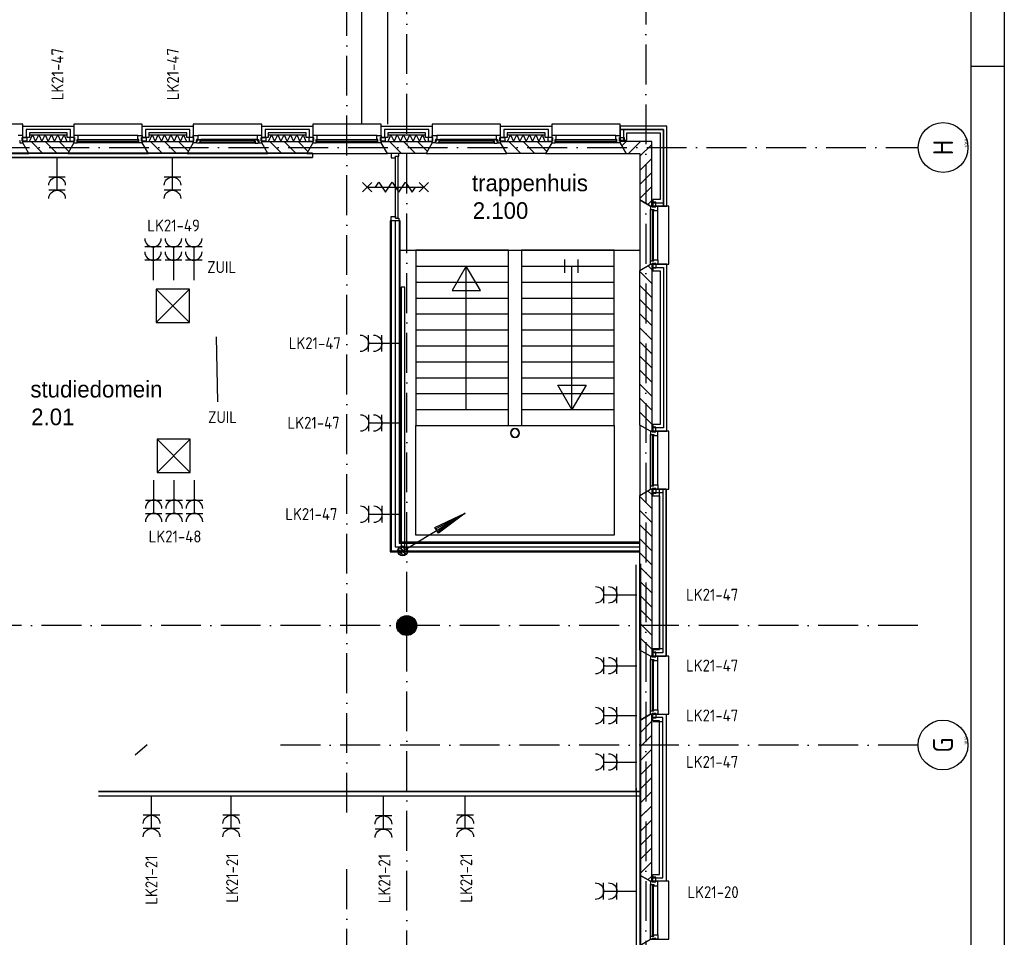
# Model space of a CAD drawing. Header units: millimetres. Extents: x 89505 to 241280, y 191 to 84291.
# Tile 44 of 45: x 225875 to 240707, y 45966 to 59789. Entities that reach past the tile are written whole.
import ezdxf
from ezdxf.enums import TextEntityAlignment as Align

# ---------------------------------------------------------------- set-up
doc = ezdxf.new("R2010")
doc.units = ezdxf.units.MM
doc.header["$LTSCALE"] = 100
doc.linetypes.add('DASHDOT', pattern=[9, 6, -1.5, 0, -1.5])
doc.layers.get('0').update_dxf_attribs({"linetype": 'CONTINUOUS'})
for name, color, linetype in [('AL$1----_ALGEMEEN', 7, 'CONTINUOUS'), ('AL$7----_STRAMIEN', 1, 'DASHDOT'), ('AL21----_BUITENWAND', 4, 'CONTINUOUS'), ('AL21K---_ISOLATIE', 1, 'CONTINUOUS'), ('AL22----_BINNENWAND', 7, 'CONTINUOUS'), ('AL24----_TRAPPEN', 7, 'CONTINUOUS'), ('AL27----_DAKEN', 7, 'CONTINUOUS'), ('AL28----_KONSTRUKTIE', 3, 'CONTINUOUS'), ('AL31----_BUITENKOZ', 7, 'CONTINUOUS'), ('AL32----_BINNENKOZ', 7, 'CONTINUOUS'), ('AL65----_BEVEILIGING', 7, 'CONTINUOUS'), ('ALL-----_REFLIJNEN', 8, 'CONTINUOUS'), ('ALN-----_BLOCKNAAM', 2, 'CONTINUOUS'), ('ALXA3---_VOLZWART', 14, 'CONTINUOUS'), ('ALXAA---_GEWBETON', 12, 'CONTINUOUS'), ('ALXAB---_PREFABBETON', 1, 'CONTINUOUS'), ('BOUW', 8, 'CONTINUOUS'), ('EB61306-_ATTRIB', 2, 'CONTINUOUS'), ('EB62203-_ATTRIB', 2, 'CONTINUOUS'), ('EB63103-_ATTRIB', 2, 'CONTINUOUS'), ('EL6126--_PVR', 3, 'CONTINUOUS'), ('EL61303-_WANDGOOT', 3, 'CONTINUOUS'), ('EL61306-_ZUIL', 3, 'CONTINUOUS'), ('EL62203-_KRACHT-WCD230', 3, 'CONTINUOUS'), ('EL63103-_LICHT-WCD230V', 3, 'CONTINUOUS'), ('LIJN025', 10, 'CONTINUOUS'), ('LIJN050', 90, 'CONTINUOUS'), ('TEKST25', 10, 'CONTINUOUS'), ('TEKST35', 50, 'CONTINUOUS'), ('TEKST50', 90, 'CONTINUOUS')]:
    doc.layers.add(name, color=color, linetype=linetype)
doc.styles.add('1_8', font='ISO', dxfattribs={"height": 1.8})
doc.styles.add('2_0', font='iso', dxfattribs={"height": 200})
doc.styles.add('2_5', font='iso', dxfattribs={"height": 2.5})
doc.styles.add('BURO-025', font='BUROFONT.shx', dxfattribs={"height": 250})
doc.styles.add('ISO', font='ISO.SHX')
doc.styles.add('NORATT', font='isocp.shx')
doc.styles.add('ROMAND', font='romand')
doc.styles.get("Standard").update_dxf_attribs({"font": 'iso.shx'})

# ---------------------------------------------------------------- blocks, each defined once
blk = doc.blocks.new('A0-GE')
at = {"layer": 'LIJN025'}
blk.add_line((1495, 589), (1500, 589), dxfattribs=at)
blk.add_lwpolyline([(1500, 841), (1500, 0), (0, 0), (0, 841)], close=True, dxfattribs=at)
at = {"layer": 'LIJN050', "const_width": 0.2}
blk.add_lwpolyline([(1495, 836), (25, 836), (25, 5), (1495, 5)], close=True, dxfattribs=at)
at = {"layer": 'TEKST25', "style": 'ROMAND', "width": 2.899115}
blk.add_attdef('STATUS', text='', height=2.5, dxfattribs=at).set_placement((1454, 71.5), (1493, 71.5), align=Align.FIT)
at = {"layer": 'TEKST25', "style": 'ISO'}
for tag, p in [('E', (1455.25, 66)), ('NAAM-E', (1466.75, 66)), ('DATUM-E', (1485, 66)), ('D', (1455.25, 61)), ('NAAM-D', (1466.75, 61)), ('DATUM-D', (1485, 61)), ('C', (1455.25, 56)), ('NAAM-C', (1466.75, 56)), ('DATUM-C', (1485, 56)), ('B', (1455.25, 51)), ('NAAM-B', (1466.75, 51)), ('DATUM-B', (1485, 51)), ('A', (1455.25, 46)), ('NAAM-A', (1466.75, 46)), ('DATUM-A', (1485, 46))]:
    blk.add_attdef(tag, text='', height=2.5, dxfattribs=at).set_placement(p, align=Align.CENTER)
for tag, p in [('DATUM', (1332.75, 36.25)), ('SCHAAL', (1368, 36.25)), ('GETEKEND', (1398.25, 36.25)), ('GECONTOL.', (1433, 36.25)), ('FORMAAT', (1463.25, 28.25))]:
    blk.add_attdef(tag, p, '', height=2.5, dxfattribs=at)
at = {"layer": 'TEKST35', "style": 'ISO'}
for tag, p in [('PROJECT', (1334.5, 72.5)), ('PLAATS', (1334.5, 63.5)), ('INSTALLATIE-REGEL1', (1334.5, 52.5)), ('INSTALLATIE-REGEL2', (1334.5, 43.5))]:
    blk.add_attdef(tag, p, '', height=4, dxfattribs=at)
blk.add_attdef('PROJ.NR.', text='', height=4, dxfattribs=at).set_placement((1481, 23), align=Align.CENTER)
at = {"layer": 'TEKST50', "style": 'ISO'}
blk.add_attdef('FILE-NAAM', text='', height=5, dxfattribs=at).set_placement((1473.5, 7.5), align=Align.CENTER)
blk = doc.blocks.new('EH100000')
at = {"linetype": 'ByBlock'}
for p, q in [((1, 0.5), (0, 0.5)), ((1, 0.5, 1), (0, 0.5, 1)), ((0, -0.5, 1), (1, -0.5, 1)), ((1, -0.5), (0, -0.5))]:
    blk.add_line(p, q, dxfattribs=at)
at = {"linetype": 'ByBlock', "invisible_edges": 15}
for points in [[(1, -0.5), (0, -0.5), (0, 0.5), (1, 0.5)], [(0, 0.5), (1, 0.5), (1, 0.5, 1), (0, 0.5, 1)], [(0, -0.5, 1), (1, -0.5, 1), (1, -0.5), (0, -0.5)]]:
    blk.add_3dface(points, dxfattribs=at)
at = {"linetype": 'ByBlock', "style": '2_0', "flags": 8}
blk.add_attdef('FUNCTIE', text='', height=0.5, dxfattribs=at).set_placement((0.5, 0), align=Align.MIDDLE)
at = {"linetype": 'ByBlock', "flags": 9}
blk.add_attdef('SCHOT', text='', height=0.5, dxfattribs=at).set_placement((0.5, 0), align=Align.MIDDLE)
blk = doc.blocks.new('ES3W2A')
for p, q in [((1.25, 2), (-1.25, 2)), ((0, 2), (0, -3)), ((1.25, 0), (-1.25, 0))]:
    blk.add_line(p, q)
for centre in [(0, 3.25), (0, 1.25)]:
    blk.add_arc(centre, 1.25, 180, 0)
at = {"style": 'NORATT'}
for tag, flags, p in [('VERMOGEN', 9, (-2.5, 5)), ('GROEP', 8, (0, 5)), ('SCHAK', 8, (2.5, 5)), ('GELIJK', 9, (5, 5)), ('KAST', 9, (7, 5)), ('TAL', 8, (2.5, 5))]:
    blk.add_attdef(tag, text='', height=1.8, rotation=90, dxfattribs=dict(at, flags=flags)).set_placement(p, align=Align.MIDDLE_CENTER)
at = {"style": 'NORATT', "width": 0.7, "flags": 8}
blk.add_attdef('DOEL', text='', height=1.8, rotation=90, dxfattribs=at).set_placement((-2.5, 5), align=Align.MIDDLE_LEFT)
at = {"style": 'NORATT', "flags": 9}
blk.add_attdef('M_CODE', text='', height=1.8, dxfattribs=at).set_placement((0, 0), align=Align.MIDDLE_CENTER)
blk = doc.blocks.new('ES1Z0001')
at = {"color": 0}
blk.add_lwpolyline([(-2.5, -2.5), (2.5, -2.5), (2.5, 2.5), (-2.5, 2.5)], close=True, dxfattribs=at)
at = {"color": 0, "style": '1_8'}
for tag, flags, p in [('SCHAKW', 8, (3.5, 10)), ('GROEPW', 8, (3.5, 7.5)), ('DOELW', 9, (3.5, 5)), ('VERMOGENW', 9, (3.5, 2.5)), ('SCHAKX', 8, (3.5, 0)), ('GROEPX', 8, (3.5, -2.5)), ('DOELX', 9, (3.5, -5)), ('VERMOGENX', 9, (3.5, -7.5))]:
    blk.add_attdef(tag, text='', height=1.8, dxfattribs=dict(at, flags=flags)).set_placement(p, align=Align.MIDDLE_LEFT)
at = {"color": 0, "style": '1_8', "flags": 9}
for tag, p in [('TALW', (0, 4)), ('TALX', (0, -4))]:
    blk.add_attdef(tag, text='', height=1.8, dxfattribs=at).set_placement(p, align=Align.MIDDLE_CENTER)
at = {"color": 0}
for tag, height, style, flags, p in [('CODE', 2.5, '2_5', 8, (0, 0)), ('KAST', 1.8, '1_8', 9, (0, -6))]:
    blk.add_attdef(tag, text='', height=height, dxfattribs=dict(at, style=style, flags=flags)).set_placement(p, align=Align.MIDDLE)
at = {"style": '1_8', "flags": 8}
blk.add_attdef('M_CODE', text='', height=1.8, dxfattribs=at).set_placement((0, 0), align=Align.MIDDLE_CENTER)
blk = doc.blocks.new('ES111201')
at = {"color": 0}
for p, q in [((0.38, 0.65), (5.5, 9.53)), ((0.73, 0.15), (-0.73, 0.15)), ((0.6, 0.45), (-0.6, 0.45)), ((0.73, -0.15), (-0.73, -0.15)), ((0.6, -0.45), (-0.6, -0.45))]:
    blk.add_line(p, q, dxfattribs=at)
for points in [[(2.57, 5.45), (5.5, 9.53), (3.43, 4.95)], [(3.22, 5.07), (4.63, 8.01), (2.78, 5.32)]]:
    blk.add_lwpolyline(points, close=True, dxfattribs=at)
blk.add_circle((0, 0), 0.75, dxfattribs=at)
blk = doc.blocks.new('1010')
at = {"layer": 'AL$7----_STRAMIEN', "color": 7, "linetype": 'Continuous'}
blk.add_circle((0, 750), 750, dxfattribs=at)
at = {"layer": 'AL$7----_STRAMIEN', "color": 3, "linetype": 'Continuous'}
blk.add_attdef('STR-NAAM', text='', height=600, rotation=360, dxfattribs=at).set_placement((0, 750), align=Align.MIDDLE)
at = {"layer": 'ALN-----_BLOCKNAAM', "linetype": 'Continuous'}
blk.add_text('1010', height=100, dxfattribs=at).set_placement((0, 0))

msp = doc.modelspace()

# ---------------------------------------------------------------- linework, layer by layer
at = {"color": 8, "linetype": 'Continuous'}
for radius, start, end in [(65.7, 0, 180), (65.7, 180, 0), (60.9, 0, 180), (60.9, 180, 0)]:
    msp.add_arc((233336, 53563), radius, start, end, dxfattribs=at)
at = {"layer": 'AL$1----_ALGEMEEN', "color": 8}
for p, q in [((231605, 56316), (235215, 56316)), ((233237, 55561), (233237, 55561)), ((234829, 55561), (234829, 55561))]:
    msp.add_line(p, q, dxfattribs=at)
at = {"layer": 'AL$7----_STRAMIEN', "color": 1}
for p, q in [((235305, 76516), (235305, 40113)), ((89505, 57863), (239410, 57863)), ((227614, 48713), (227794, 48872))]:
    msp.add_line(p, q, dxfattribs=at)
for points in [[(230805, 47844), (230805, 76516)], [(231705, 40069), (231705, 76516)], [(239405, 50663), (89505, 50663)], [(239405, 48863), (229803, 48863)], [(230805, 40091), (230805, 47108)]]:
    msp.add_lwpolyline(points, dxfattribs=at)
at = {"layer": 'AL21----_BUITENWAND', "color": 8}
for p, q in [((225920, 58183), (226690, 58183)), ((225920, 58014), (225920, 58183)), ((226690, 58183), (226690, 58014)), ((227720, 58183), (228490, 58183)), ((227720, 58014), (227720, 58183)), ((228490, 58183), (228490, 58014)), ((229520, 58183), (230290, 58183)), ((229520, 58014), (229520, 58183)), ((230290, 58183), (230290, 58014)), ((231320, 58183), (232090, 58183)), ((231320, 58014), (231320, 58183)), ((232090, 58183), (232090, 58014)), ((233120, 58183), (233890, 58183)), ((233120, 58014), (233120, 58183)), ((233890, 58183), (233890, 58014)), ((235625, 58183), (234920, 58183)), ((234920, 58183), (234920, 57973)), ((235625, 56980), (235625, 58183)), ((226020, 58014), (225920, 58014)), ((226020, 58083), (226020, 58014)), ((226590, 58083), (226020, 58083)), ((226590, 58014), (226590, 58083)), ((226690, 58014), (226590, 58014)), ((227820, 58014), (227720, 58014)), ((227820, 58083), (227820, 58014)), ((228390, 58083), (227820, 58083)), ((228390, 58014), (228390, 58083)), ((228490, 58014), (228390, 58014)), ((229620, 58014), (229520, 58014)), ((229620, 58083), (229620, 58014)), ((230190, 58083), (229620, 58083)), ((230190, 58014), (230190, 58083)), ((230290, 58014), (230190, 58014)), ((231420, 58014), (231320, 58014)), ((231420, 58083), (231420, 58014)), ((231990, 58083), (231420, 58083)), ((231990, 58014), (231990, 58083)), ((232090, 58014), (231990, 58014)), ((233220, 58014), (233120, 58014)), ((233220, 58083), (233220, 58014)), ((233790, 58083), (233220, 58083)), ((233790, 58014), (233790, 58083)), ((233890, 58014), (233790, 58014)), ((235020, 58083), (235525, 58083)), ((235020, 57973), (235020, 58083)), ((235525, 58083), (235525, 57080)), ((234920, 57973), (235020, 57973)), ((235415, 57080), (235415, 56980)), ((235525, 57080), (235415, 57080)), ((235415, 56980), (235625, 56980)), ((235415, 56105), (235415, 56005)), ((235625, 56105), (235415, 56105)), ((235625, 53590), (235625, 56105)), ((235415, 56005), (235525, 56005)), ((235525, 56005), (235525, 53690)), ((235415, 53690), (235415, 53590)), ((235525, 53690), (235415, 53690)), ((235415, 53590), (235625, 53590)), ((235415, 52715), (235415, 52615)), ((235615, 52715), (235415, 52715)), ((235515, 52715), (235615, 52715)), ((235515, 50301), (235515, 52715)), ((235615, 50201), (235615, 52715)), ((235615, 52715), (235615, 50201)), ((235415, 52615), (235515, 52615)), ((235515, 52615), (235515, 50301)), ((235415, 50301), (235415, 50201)), ((235515, 50301), (235415, 50301)), ((235415, 50301), (235515, 50301)), ((235415, 50201), (235415, 50301)), ((235415, 50201), (235615, 50201)), ((235615, 50201), (235415, 50201)), ((235415, 49326), (235615, 49326)), ((235415, 49226), (235415, 49326)), ((235615, 49326), (235615, 46811)), ((235515, 49226), (235415, 49226)), ((235515, 46911), (235515, 49226)), ((235415, 46811), (235415, 46911)), ((235415, 46911), (235515, 46911)), ((235615, 46811), (235415, 46811))]:
    msp.add_line(p, q, dxfattribs=at)
at = {"layer": 'AL21K---_ISOLATIE', "color": 8, "linetype": 'Continuous'}
for p, q in [((226020, 58053), (226590, 58053)), ((226024, 57953), (226068, 58053)), ((226068, 58053), (226115, 57953)), ((226115, 57953), (226163, 58053)), ((226163, 58053), (226210, 57953)), ((226210, 57953), (226258, 58053)), ((226258, 58053), (226305, 57953)), ((226305, 57953), (226353, 58053)), ((226353, 58053), (226400, 57953)), ((226400, 57953), (226448, 58053)), ((226448, 58053), (226495, 57953)), ((226495, 57953), (226543, 58053)), ((226543, 58053), (226586, 57953)), ((227820, 58053), (228390, 58053)), ((227824, 57953), (227868, 58053)), ((227868, 58053), (227915, 57953)), ((227915, 57953), (227963, 58053)), ((227963, 58053), (228010, 57953)), ((228010, 57953), (228058, 58053)), ((228058, 58053), (228105, 57953)), ((228105, 57953), (228153, 58053)), ((228153, 58053), (228200, 57953)), ((228200, 57953), (228248, 58053)), ((228248, 58053), (228295, 57953)), ((228295, 57953), (228343, 58053)), ((228343, 58053), (228386, 57953)), ((229620, 58053), (230190, 58053)), ((229624, 57953), (229668, 58053)), ((229668, 58053), (229715, 57953)), ((229715, 57953), (229763, 58053)), ((229763, 58053), (229810, 57953)), ((229810, 57953), (229858, 58053)), ((229858, 58053), (229905, 57953)), ((229905, 57953), (229953, 58053)), ((229953, 58053), (230000, 57953)), ((230000, 57953), (230048, 58053)), ((230048, 58053), (230095, 57953)), ((230095, 57953), (230143, 58053)), ((230143, 58053), (230186, 57953)), ((231420, 58053), (231990, 58053)), ((231424, 57953), (231468, 58053)), ((231468, 58053), (231515, 57953)), ((231515, 57953), (231563, 58053)), ((231563, 58053), (231610, 57953)), ((231610, 57953), (231658, 58053)), ((231658, 58053), (231705, 57953)), ((231705, 57953), (231753, 58053)), ((231753, 58053), (231800, 57953)), ((231800, 57953), (231848, 58053)), ((231848, 58053), (231895, 57953)), ((231895, 57953), (231943, 58053)), ((231943, 58053), (231986, 57953)), ((233220, 58053), (233790, 58053)), ((233224, 57953), (233268, 58053)), ((233268, 58053), (233315, 57953)), ((233315, 57953), (233363, 58053)), ((233363, 58053), (233410, 57953)), ((233410, 57953), (233458, 58053)), ((233458, 58053), (233505, 57953)), ((233505, 57953), (233553, 58053)), ((233553, 58053), (233600, 57953)), ((233600, 57953), (233648, 58053)), ((233648, 58053), (233695, 57953)), ((233695, 57953), (233743, 58053)), ((233743, 58053), (233786, 57953)), ((226020, 57953), (226590, 57953)), ((227820, 57953), (228390, 57953)), ((229620, 57953), (230190, 57953)), ((231420, 57953), (231990, 57953)), ((233220, 57953), (233790, 57953))]:
    msp.add_line(p, q, dxfattribs=at)
at = {"layer": 'AL22----_BINNENWAND', "color": 8}
for p, q in [((231455, 56759), (231455, 51771)), ((231605, 56759), (231455, 56759)), ((231605, 51921), (231605, 56759)), ((235215, 51921), (231605, 51921)), ((235215, 51771), (235215, 51921)), ((231455, 51771), (235215, 51771))]:
    msp.add_line(p, q, dxfattribs=at)
at = {"layer": 'AL22----_BINNENWAND', "color": 8, "linetype": 'Continuous'}
for p, q in [((231470, 56759), (231470, 51786)), ((231590, 56759), (231590, 51906)), ((231470, 51786), (235215, 51786)), ((231590, 51906), (235215, 51906))]:
    msp.add_line(p, q, dxfattribs=at)
at = {"layer": 'AL24----_TRAPPEN', "color": 8}
for p, q in [((233237, 56316), (231842, 56316)), ((231842, 56316), (231842, 53676)), ((233237, 53676), (233237, 56316)), ((233434, 56316), (233434, 53676)), ((234829, 56316), (233434, 56316)), ((234829, 53676), (234829, 56316)), ((231842, 56076), (233237, 56076)), ((232602, 56076), (232390, 55709)), ((232602, 53916), (232602, 56076)), ((232814, 55709), (232602, 56076)), ((233434, 56076), (234829, 56076)), ((234088, 55976), (234088, 56176)), ((234194, 53916), (234194, 56076)), ((234288, 55976), (234288, 56176)), ((231842, 55836), (233237, 55836)), ((233434, 55836), (234829, 55836)), ((232390, 55709), (232814, 55709)), ((231842, 55596), (233237, 55596)), ((233434, 55596), (234829, 55596)), ((231842, 55356), (233237, 55356)), ((233434, 55356), (234829, 55356)), ((231842, 55116), (233237, 55116)), ((233434, 55116), (234829, 55116)), ((231842, 54876), (233234, 54876)), ((233434, 54876), (234826, 54876)), ((231842, 54636), (233234, 54636)), ((233434, 54636), (234826, 54636)), ((231842, 54396), (233234, 54396)), ((233434, 54396), (234826, 54396)), ((231842, 54156), (233237, 54156)), ((233434, 54156), (234829, 54156)), ((234194, 53916), (233982, 54282)), ((233982, 54282), (234406, 54282)), ((234406, 54282), (234194, 53916)), ((231842, 53916), (233237, 53916)), ((233434, 53916), (234829, 53916)), ((231842, 53676), (233237, 53676)), ((231842, 53676), (234829, 53676)), ((231842, 52026), (231842, 53676)), ((233434, 53676), (234829, 53676)), ((234829, 53676), (234829, 52026)), ((234829, 52026), (231842, 52026))]:
    msp.add_line(p, q, dxfattribs=at)
at = {"layer": 'AL27----_DAKEN', "color": 8}
for p, q in [((231415, 75873), (231415, 58213)), ((231025, 75483), (231025, 58213))]:
    msp.add_line(p, q, dxfattribs=at)
at = {"layer": 'AL28----_KONSTRUKTIE', "color": 8}
for p, q in [((225920, 57953), (226690, 57953)), ((225920, 57933), (225920, 57953)), ((226013, 57773), (225920, 57933)), ((226690, 57933), (226598, 57773)), ((226690, 57953), (226690, 57933)), ((227720, 57953), (228490, 57953)), ((227720, 57933), (227720, 57953)), ((227813, 57773), (227720, 57933)), ((228490, 57933), (228398, 57773)), ((228490, 57953), (228490, 57933)), ((229520, 57953), (230290, 57953)), ((229520, 57933), (229520, 57953)), ((229613, 57773), (229520, 57933)), ((230290, 57933), (230198, 57773)), ((230290, 57953), (230290, 57933)), ((231320, 57953), (232090, 57953)), ((231320, 57933), (231320, 57953)), ((231413, 57773), (231320, 57933)), ((232090, 57933), (231998, 57773)), ((232090, 57953), (232090, 57933)), ((233120, 57953), (233890, 57953)), ((233120, 57933), (233120, 57953)), ((233213, 57773), (233120, 57933)), ((233890, 57933), (233798, 57773)), ((233890, 57953), (233890, 57933)), ((226598, 57773), (226013, 57773)), ((228398, 57773), (227813, 57773)), ((230198, 57773), (229613, 57773)), ((231998, 57773), (231413, 57773)), ((233798, 57773), (233213, 57773)), ((235215, 56013), (235375, 56105)), ((235375, 56105), (235395, 56105)), ((235395, 56105), (235395, 53590)), ((235215, 53683), (235215, 56013)), ((235375, 53590), (235215, 53683)), ((235395, 53590), (235375, 53590)), ((235215, 52623), (235375, 52715)), ((235375, 52715), (235395, 52715)), ((235395, 52715), (235395, 50201)), ((235215, 50293), (235215, 52623)), ((235375, 50201), (235215, 50293)), ((235395, 50201), (235375, 50201)), ((235375, 49326), (235215, 49234)), ((235395, 49326), (235375, 49326)), ((235395, 46811), (235395, 49326)), ((235215, 49234), (235215, 46904)), ((235215, 46904), (235375, 46811)), ((235375, 46811), (235395, 46811))]:
    msp.add_line(p, q, dxfattribs=at)
at = {"layer": 'AL28----_KONSTRUKTIE', "color": 8, "linetype": 'Continuous'}
for p, q in [((235395, 57953), (234920, 57953)), ((234920, 57953), (234920, 57933)), ((234920, 57933), (235013, 57773)), ((235395, 56980), (235395, 57953)), ((235013, 57773), (235215, 57773)), ((235215, 57773), (235215, 57073)), ((235215, 57073), (235375, 56980)), ((235375, 56980), (235395, 56980))]:
    msp.add_line(p, q, dxfattribs=at)
at = {"layer": 'AL28----_KONSTRUKTIE', "color": 8}
msp.add_circle((231705, 50663), 150, dxfattribs=at)
at = {"layer": 'AL31----_BUITENKOZ', "color": 8}
for p, q in [((225920, 58213), (224890, 58213)), ((225920, 57933), (225920, 58213)), ((226690, 58213), (226690, 57933)), ((227720, 58213), (226690, 58213)), ((227720, 57933), (227720, 58213)), ((229520, 58213), (228490, 58213)), ((228490, 58213), (228490, 57933)), ((229520, 57933), (229520, 58213)), ((230290, 58213), (230290, 57933)), ((231320, 58213), (230290, 58213)), ((231320, 57933), (231320, 58213)), ((232090, 58213), (232090, 57933)), ((233120, 58213), (232090, 58213)), ((233120, 57933), (233120, 58213)), ((225920, 58047), (225853, 58047)), ((225910, 58014), (225920, 58014)), ((225910, 57958), (225910, 58014)), ((225910, 58014), (225981, 58014)), ((225910, 57958), (225910, 58014)), ((225920, 58014), (225920, 58047)), ((225981, 58014), (225981, 57958)), ((226629, 58014), (226629, 57958)), ((226700, 58014), (226629, 58014)), ((226700, 57958), (226700, 58014)), ((227653, 58047), (226757, 58047)), ((227710, 58014), (227781, 58014)), ((227710, 57958), (227710, 58014)), ((227781, 58014), (227781, 57958)), ((228429, 58014), (228429, 57958)), ((228500, 58014), (228429, 58014)), ((228490, 58047), (228557, 58047)), ((228490, 58014), (228490, 58047)), ((228500, 58014), (228490, 58014)), ((228500, 57958), (228500, 58014)), ((228500, 57958), (228500, 58014)), ((229453, 58047), (228557, 58047)), ((228557, 58047), (228557, 57984)), ((229453, 58047), (229453, 57984)), ((229520, 58047), (229453, 58047)), ((229510, 58014), (229520, 58014)), ((229510, 57958), (229510, 58014)), ((229510, 58014), (229581, 58014)), ((229510, 57958), (229510, 58014)), ((229520, 58014), (229520, 58047)), ((229581, 58014), (229581, 57958)), ((230229, 58014), (230229, 57958)), ((230300, 58014), (230229, 58014)), ((230300, 57958), (230300, 58014)), ((231253, 58047), (230357, 58047)), ((231310, 58014), (231381, 58014)), ((231310, 57958), (231310, 58014)), ((231381, 58014), (231381, 57958)), ((232100, 58014), (232029, 58014)), ((232029, 58014), (232029, 57958)), ((232090, 58047), (232157, 58047)), ((232090, 58014), (232090, 58047)), ((232100, 58014), (232090, 58014)), ((232100, 57958), (232100, 58014)), ((232100, 57958), (232100, 58014)), ((233053, 58047), (232157, 58047)), ((232157, 58047), (232157, 57984)), ((233053, 58047), (233053, 57984)), ((233120, 58047), (233053, 58047)), ((233110, 58014), (233120, 58014)), ((233110, 57958), (233110, 58014)), ((233110, 58014), (233181, 58014)), ((233110, 57958), (233110, 58014)), ((233120, 58014), (233120, 58047)), ((233181, 58014), (233181, 57958)), ((225870, 57969), (225876, 57969)), ((225876, 57969), (225876, 57933)), ((225876, 57933), (225920, 57933)), ((225920, 57958), (225910, 57958)), ((225981, 57958), (225910, 57958)), ((225920, 57933), (225920, 57958)), ((226013, 57773), (225920, 57933)), ((226690, 57933), (226598, 57773)), ((226629, 57958), (226700, 57958)), ((227670, 57933), (226740, 57933)), ((227781, 57958), (227710, 57958)), ((227813, 57773), (227720, 57933)), ((228490, 57933), (228398, 57773)), ((228429, 57958), (228500, 57958)), ((228490, 57958), (228500, 57958)), ((228490, 57933), (228490, 57958)), ((228534, 57933), (228490, 57933)), ((228534, 57969), (228534, 57933)), ((228540, 57969), (228534, 57969)), ((228537, 57964), (228560, 57964)), ((228537, 57935), (228537, 57964)), ((228544, 57935), (228537, 57935)), ((228540, 57984), (228540, 57969)), ((228557, 57984), (228540, 57984)), ((228547, 57930), (228544, 57935)), ((228589, 57930), (228547, 57930)), ((228552, 57984), (228557, 57984)), ((228552, 57969), (228552, 57984)), ((228560, 57969), (228552, 57969)), ((228557, 57984), (228604, 57984)), ((228560, 57964), (228560, 57969)), ((228589, 57971), (228589, 57930)), ((228606, 57971), (228589, 57971)), ((228589, 57946), (228606, 57946)), ((228589, 57933), (228589, 57946)), ((228606, 57933), (228589, 57933)), ((229421, 57930), (228589, 57930)), ((229406, 57984), (228604, 57984)), ((228604, 57984), (228606, 57971)), ((228606, 57946), (228606, 57933)), ((229406, 57984), (229404, 57971)), ((229404, 57971), (229421, 57971)), ((229404, 57946), (229404, 57933)), ((229421, 57946), (229404, 57946)), ((229404, 57933), (229421, 57933)), ((229453, 57984), (229406, 57984)), ((229421, 57971), (229421, 57930)), ((229421, 57933), (229421, 57946)), ((229421, 57930), (229463, 57930)), ((229450, 57969), (229458, 57969)), ((229450, 57964), (229450, 57969)), ((229473, 57964), (229450, 57964)), ((229453, 57984), (229470, 57984)), ((229458, 57984), (229453, 57984)), ((229458, 57969), (229458, 57984)), ((229463, 57930), (229466, 57935)), ((229466, 57935), (229473, 57935)), ((229470, 57984), (229470, 57969)), ((229470, 57969), (229476, 57969)), ((229473, 57935), (229473, 57964)), ((229476, 57969), (229476, 57933)), ((229476, 57933), (229520, 57933)), ((229520, 57958), (229510, 57958)), ((229581, 57958), (229510, 57958)), ((229520, 57933), (229520, 57958)), ((229613, 57773), (229520, 57933)), ((230290, 57933), (230198, 57773)), ((230229, 57958), (230300, 57958)), ((231270, 57933), (230340, 57933)), ((231381, 57958), (231310, 57958)), ((231413, 57773), (231320, 57933)), ((232090, 57933), (231998, 57773)), ((232029, 57958), (232100, 57958)), ((232090, 57958), (232100, 57958)), ((232090, 57933), (232090, 57958)), ((232134, 57933), (232090, 57933)), ((232134, 57969), (232134, 57933)), ((232140, 57969), (232134, 57969)), ((232137, 57964), (232160, 57964)), ((232137, 57935), (232137, 57964)), ((232144, 57935), (232137, 57935)), ((232140, 57984), (232140, 57969)), ((232157, 57984), (232140, 57984)), ((232147, 57930), (232144, 57935)), ((232189, 57930), (232147, 57930)), ((232152, 57984), (232157, 57984)), ((232152, 57969), (232152, 57984)), ((232160, 57969), (232152, 57969)), ((232157, 57984), (232204, 57984)), ((232160, 57964), (232160, 57969)), ((232189, 57971), (232189, 57930)), ((232206, 57971), (232189, 57971)), ((232189, 57946), (232206, 57946)), ((232189, 57933), (232189, 57946)), ((232206, 57933), (232189, 57933)), ((233021, 57930), (232189, 57930)), ((233006, 57984), (232204, 57984)), ((232204, 57984), (232206, 57971)), ((232206, 57946), (232206, 57933)), ((233006, 57984), (233004, 57971)), ((233004, 57971), (233021, 57971)), ((233004, 57946), (233004, 57933)), ((233021, 57946), (233004, 57946)), ((233004, 57933), (233021, 57933)), ((233053, 57984), (233006, 57984)), ((233021, 57971), (233021, 57930)), ((233021, 57933), (233021, 57946)), ((233021, 57930), (233063, 57930)), ((233050, 57969), (233058, 57969)), ((233050, 57964), (233050, 57969)), ((233073, 57964), (233050, 57964)), ((233058, 57984), (233053, 57984)), ((233053, 57984), (233070, 57984)), ((233058, 57969), (233058, 57984)), ((233063, 57930), (233066, 57935)), ((233066, 57935), (233073, 57935)), ((233070, 57984), (233070, 57969)), ((233070, 57969), (233076, 57969)), ((233073, 57935), (233073, 57964)), ((233076, 57969), (233076, 57933)), ((233076, 57933), (233120, 57933)), ((233120, 57958), (233110, 57958)), ((233181, 57958), (233110, 57958)), ((233120, 57933), (233120, 57958)), ((233213, 57773), (233120, 57933)), ((224798, 57773), (226013, 57773)), ((226598, 57773), (227813, 57773)), ((228398, 57773), (229613, 57773)), ((230198, 57773), (231413, 57773)), ((231998, 57773), (233213, 57773))]:
    msp.add_line(p, q, dxfattribs=at)
at = {"layer": 'AL31----_BUITENKOZ', "color": 8, "linetype": 'Continuous'}
for p, q in [((226690, 58047), (226690, 58014)), ((226757, 58047), (226690, 58047)), ((226690, 58014), (226700, 58014)), ((226700, 58014), (226700, 57958)), ((226757, 58047), (226757, 58047)), ((226757, 58047), (226757, 58047)), ((226757, 58047), (226757, 58047)), ((226757, 58047), (226757, 58047)), ((226757, 57984), (226757, 58047)), ((227653, 58047), (227720, 58047)), ((227653, 58047), (227653, 58047)), ((227653, 58047), (227653, 58047)), ((227653, 58047), (227653, 58047)), ((227653, 58047), (227653, 58047)), ((227653, 57984), (227653, 58047)), ((227710, 58014), (227710, 57958)), ((227720, 58014), (227710, 58014)), ((227720, 58047), (227720, 58014)), ((230290, 58047), (230290, 58014)), ((230357, 58047), (230290, 58047)), ((230290, 58014), (230300, 58014)), ((230300, 58014), (230300, 57958)), ((230357, 58047), (230357, 58047)), ((230357, 58047), (230357, 58047)), ((230357, 58047), (230357, 58047)), ((230357, 58047), (230357, 58047)), ((230357, 57984), (230357, 58047)), ((231253, 58047), (231320, 58047)), ((231253, 58047), (231253, 58047)), ((231253, 58047), (231253, 58047)), ((231253, 58047), (231253, 58047)), ((231253, 58047), (231253, 58047)), ((231253, 57984), (231253, 58047)), ((231310, 58014), (231310, 57958)), ((231320, 58014), (231310, 58014)), ((231320, 58047), (231320, 58014)), ((226690, 57958), (226690, 57933)), ((226690, 57958), (226690, 57958)), ((226700, 57958), (226690, 57958)), ((226690, 57933), (226740, 57933)), ((226740, 57984), (226757, 57984)), ((226740, 57933), (226740, 57984)), ((226740, 57933), (226740, 57933)), ((226745, 57980), (226745, 57959)), ((227665, 57980), (226745, 57980)), ((226745, 57959), (227665, 57959)), ((227670, 57984), (227653, 57984)), ((227665, 57959), (227665, 57980)), ((227670, 57933), (227670, 57984)), ((227720, 57933), (227670, 57933)), ((227670, 57933), (227670, 57933)), ((227710, 57958), (227720, 57958)), ((227720, 57958), (227720, 57933)), ((227720, 57958), (227720, 57958)), ((229419, 57969), (228591, 57969)), ((228591, 57969), (228591, 57948)), ((228591, 57948), (229419, 57948)), ((229419, 57948), (229419, 57969)), ((230290, 57958), (230290, 57933)), ((230290, 57958), (230290, 57958)), ((230300, 57958), (230290, 57958)), ((230290, 57933), (230340, 57933)), ((230340, 57984), (230357, 57984)), ((230340, 57933), (230340, 57984)), ((230340, 57933), (230340, 57933)), ((230345, 57980), (230345, 57959)), ((231265, 57980), (230345, 57980)), ((230345, 57959), (231265, 57959)), ((231270, 57984), (231253, 57984)), ((231265, 57959), (231265, 57980)), ((231270, 57933), (231270, 57984)), ((231320, 57933), (231270, 57933)), ((231270, 57933), (231270, 57933)), ((231310, 57958), (231320, 57958)), ((231320, 57958), (231320, 57933)), ((231320, 57958), (231320, 57958)), ((232191, 57969), (232191, 57948)), ((233019, 57969), (232191, 57969)), ((232191, 57948), (233019, 57948)), ((233019, 57948), (233019, 57969))]:
    msp.add_line(p, q, dxfattribs=at)
at = {"layer": 'AL31----_BUITENKOZ', "color": 8}
for points in [[(233890, 57933), (233798, 57773), (235013, 57773), (234920, 57933), (234920, 58213), (233890, 58213)], [(233900, 57958), (233900, 58014), (233829, 58014), (233829, 57958)], [(234910, 57958), (234910, 58014), (234981, 58014), (234981, 57958)], [(235375, 56980), (235215, 57073), (235215, 56013), (235375, 56105), (235655, 56105), (235655, 56980)], [(235400, 56970), (235456, 56970), (235456, 57041), (235400, 57041)], [(235400, 56115), (235456, 56115), (235456, 56044), (235400, 56044)], [(235375, 53590), (235215, 53683), (235215, 52623), (235375, 52715), (235655, 52715), (235655, 53590)], [(235400, 53580), (235456, 53580), (235456, 53651), (235400, 53651)], [(235400, 52725), (235456, 52725), (235456, 52654), (235400, 52654)], [(235375, 50201), (235215, 50293), (235215, 49234), (235375, 49326), (235655, 49326), (235655, 50201)], [(235400, 50191), (235456, 50191), (235456, 50262), (235400, 50262)], [(235400, 49336), (235456, 49336), (235456, 49265), (235400, 49265)], [(235375, 46811), (235215, 46904), (235215, 45844), (235375, 45936), (235655, 45936), (235655, 46811)], [(235400, 46801), (235456, 46801), (235456, 46872), (235400, 46872)]]:
    msp.add_lwpolyline(points, close=True, dxfattribs=at)
at = {"layer": 'AL31----_BUITENKOZ', "color": 8, "linetype": 'Continuous'}
for points in [[(233940, 57933), (233940, 57933), (233940, 57984), (233957, 57984), (233957, 58047), (233957, 58047), (233957, 58047), (233957, 58047), (233957, 58047), (233890, 58047), (233890, 58014), (233900, 58014), (233900, 57958), (233890, 57958), (233890, 57958), (233890, 57933)], [(234870, 57933), (234870, 57933), (234870, 57984), (234853, 57984), (234853, 58047), (234853, 58047), (234853, 58047), (234853, 58047), (234853, 58047), (234920, 58047), (234920, 58014), (234910, 58014), (234910, 57958), (234920, 57958), (234920, 57958), (234920, 57933)], [(234865, 57959), (234865, 57980), (233945, 57980), (233945, 57959)], [(235375, 56930), (235375, 56930), (235426, 56930), (235426, 56913), (235489, 56913), (235489, 56913), (235489, 56913), (235489, 56913), (235489, 56913), (235489, 56980), (235456, 56980), (235456, 56970), (235400, 56970), (235400, 56980), (235400, 56980), (235375, 56980)], [(235401, 56160), (235422, 56160), (235422, 56925), (235401, 56925)], [(235375, 56155), (235375, 56155), (235426, 56155), (235426, 56172), (235489, 56172), (235489, 56172), (235489, 56172), (235489, 56172), (235489, 56172), (235489, 56105), (235456, 56105), (235456, 56115), (235400, 56115), (235400, 56105), (235400, 56105), (235375, 56105)], [(235375, 53540), (235375, 53540), (235426, 53540), (235426, 53523), (235489, 53523), (235489, 53523), (235489, 53523), (235489, 53523), (235489, 53523), (235489, 53590), (235456, 53590), (235456, 53580), (235400, 53580), (235400, 53590), (235400, 53590), (235375, 53590)], [(235401, 52770), (235422, 52770), (235422, 53535), (235401, 53535)], [(235375, 52765), (235375, 52765), (235426, 52765), (235426, 52782), (235489, 52782), (235489, 52782), (235489, 52782), (235489, 52782), (235489, 52782), (235489, 52715), (235456, 52715), (235456, 52725), (235400, 52725), (235400, 52715), (235400, 52715), (235375, 52715)], [(235375, 50151), (235375, 50151), (235426, 50151), (235426, 50134), (235489, 50134), (235489, 50134), (235489, 50134), (235489, 50134), (235489, 50134), (235489, 50201), (235456, 50201), (235456, 50191), (235400, 50191), (235400, 50201), (235400, 50201), (235375, 50201)], [(235401, 49381), (235422, 49381), (235422, 50146), (235401, 50146)], [(235375, 49376), (235375, 49376), (235426, 49376), (235426, 49393), (235489, 49393), (235489, 49393), (235489, 49393), (235489, 49393), (235489, 49393), (235489, 49326), (235456, 49326), (235456, 49336), (235400, 49336), (235400, 49326), (235400, 49326), (235375, 49326)], [(235375, 46761), (235375, 46761), (235426, 46761), (235426, 46744), (235489, 46744), (235489, 46744), (235489, 46744), (235489, 46744), (235489, 46744), (235489, 46811), (235456, 46811), (235456, 46801), (235400, 46801), (235400, 46811), (235400, 46811), (235375, 46811)], [(235401, 45991), (235422, 45991), (235422, 46756), (235401, 46756)], [(235375, 45986), (235375, 45986), (235426, 45986), (235426, 46003), (235489, 46003), (235489, 46003), (235489, 46003), (235489, 46003), (235489, 46003), (235489, 45936), (235456, 45936), (235456, 45946), (235400, 45946), (235400, 45936), (235400, 45936), (235375, 45936)]]:
    msp.add_lwpolyline(points, close=True, dxfattribs=at)
at = {"layer": 'AL31----_BUITENKOZ', "color": 8}
for points in [[(234853, 58047), (233957, 58047)], [(234870, 57933), (233940, 57933)], [(235375, 56155), (235375, 56930)], [(235489, 56172), (235489, 56913)], [(235375, 52765), (235375, 53540)], [(235489, 52782), (235489, 53523)], [(235375, 49376), (235375, 50151)], [(235489, 49393), (235489, 50134)], [(235375, 45986), (235375, 46761)], [(235489, 46003), (235489, 46744)]]:
    msp.add_lwpolyline(points, dxfattribs=at)
at = {"layer": 'AL32----_BINNENKOZ', "color": 8}
for p, q in [((231473, 57773), (231473, 57706)), ((231587, 57773), (231473, 57773)), ((231473, 57706), (231536, 57706)), ((231536, 56799), (231536, 57733)), ((231536, 57733), (231587, 57733)), ((231536, 57706), (231536, 57733)), ((231576, 56799), (231576, 57733)), ((231587, 57733), (231587, 57773)), ((231473, 56826), (231536, 56826)), ((231473, 56759), (231473, 56826)), ((231536, 56826), (231536, 56799)), ((231587, 56759), (231473, 56759)), ((231536, 56799), (231587, 56799)), ((231587, 56799), (231587, 56759))]:
    msp.add_line(p, q, dxfattribs=at)
at = {"layer": 'AL65----_BEVEILIGING', "color": 8, "linetype": 'Continuous'}
for p, q in [((231041, 57196), (231181, 57336)), ((231041, 57336), (231181, 57196)), ((231111, 57266), (231961, 57266)), ((231236, 57266), (231286, 57341)), ((231286, 57341), (231386, 57191)), ((231386, 57191), (231436, 57266)), ((231436, 57266), (231486, 57341)), ((231486, 57341), (231586, 57191)), ((231586, 57191), (231636, 57266)), ((231636, 57266), (231686, 57341)), ((231686, 57341), (231786, 57191)), ((231786, 57191), (231836, 57266)), ((231891, 57196), (232031, 57336)), ((231891, 57336), (232031, 57196))]:
    msp.add_line(p, q, dxfattribs=at)
at = {"layer": 'ALL-----_REFLIJNEN', "color": 8, "linetype": 'Continuous'}
for p, q in [((225970, 58133), (225970, 58014)), ((226640, 58133), (225970, 58133)), ((226640, 58014), (226640, 58133)), ((227770, 58133), (227770, 58014)), ((228440, 58133), (227770, 58133)), ((228440, 58014), (228440, 58133)), ((229570, 58133), (229570, 58014)), ((230240, 58133), (229570, 58133)), ((230240, 58014), (230240, 58133)), ((232040, 58133), (231370, 58133)), ((231370, 58133), (231370, 58014)), ((232040, 58014), (232040, 58133)), ((233170, 58133), (233170, 58014)), ((233840, 58133), (233170, 58133)), ((233840, 58014), (233840, 58133)), ((235575, 58133), (234920, 58133)), ((234920, 58133), (235575, 58133)), ((235575, 58133), (234970, 58133)), ((234970, 58133), (234970, 57973)), ((235575, 57030), (235575, 58133)), ((235575, 56980), (235575, 58133)), ((235575, 58133), (235575, 56980)), ((235415, 57030), (235575, 57030)), ((231530, 56759), (231530, 51846)), ((235415, 56055), (235575, 56055)), ((235575, 56055), (235575, 53640)), ((235575, 53640), (235415, 53640)), ((235415, 52665), (235565, 52665)), ((235565, 52715), (235565, 50313)), ((235565, 52665), (235565, 50313)), ((231530, 51846), (235215, 51846)), ((235565, 50313), (235415, 50313)), ((235565, 50313), (235415, 50313)), ((235565, 49213), (235415, 49213)), ((235565, 46861), (235565, 49213)), ((235415, 46861), (235565, 46861))]:
    msp.add_line(p, q, dxfattribs=at)
at = {"layer": 'ALXA3---_VOLZWART', "color": 8}
for p, q in [((225970, 58133), (225970, 58014)), ((226640, 58133), (225970, 58133)), ((226640, 58014), (226640, 58133)), ((227770, 58133), (227770, 58014)), ((228440, 58133), (227770, 58133)), ((228440, 58014), (228440, 58133)), ((229570, 58133), (229570, 58014)), ((230240, 58133), (229570, 58133)), ((230240, 58014), (230240, 58133)), ((232040, 58133), (231370, 58133)), ((231370, 58133), (231370, 58014)), ((232040, 58014), (232040, 58133)), ((233170, 58133), (233170, 58014)), ((233840, 58133), (233170, 58133)), ((233840, 58014), (233840, 58133)), ((235575, 58133), (234970, 58133)), ((234970, 58133), (234970, 57973)), ((235575, 57030), (235575, 58133)), ((235415, 57030), (235575, 57030)), ((235415, 56055), (235575, 56055)), ((235575, 56055), (235575, 53640)), ((235575, 53640), (235415, 53640)), ((235415, 52665), (235565, 52665)), ((235565, 52715), (235565, 50251)), ((235565, 52665), (235565, 50251)), ((235565, 50251), (235415, 50251)), ((235565, 50251), (235415, 50251)), ((235565, 49276), (235415, 49276)), ((235565, 46861), (235565, 49276)), ((235415, 46861), (235565, 46861))]:
    msp.add_line(p, q, dxfattribs=at)
at = {"layer": 'ALXAA---_GEWBETON', "color": 8}
for p, q in [((231585, 50573), (231585, 50753)), ((231605, 50552), (231605, 50775)), ((231625, 50537), (231625, 50790)), ((231645, 50526), (231645, 50801)), ((231665, 50519), (231665, 50808)), ((231685, 50515), (231685, 50812)), ((231705, 50513), (231705, 50813)), ((231725, 50515), (231725, 50812)), ((231745, 50519), (231745, 50808)), ((231765, 50526), (231765, 50801)), ((231785, 50537), (231785, 50790)), ((231805, 50552), (231805, 50775)), ((231825, 50573), (231825, 50753)), ((231565, 50610), (231565, 50717)), ((231845, 50610), (231845, 50717))]:
    msp.add_line(p, q, dxfattribs=at)
at = {"layer": 'ALXAB---_PREFABBETON', "color": 8}
for p, q in [((226045, 57953), (226225, 57773)), ((226257, 57953), (226437, 57773)), ((226469, 57953), (226616, 57806)), ((226681, 57953), (226690, 57944)), ((227845, 57953), (228025, 57773)), ((228057, 57953), (228237, 57773)), ((228269, 57953), (228416, 57806)), ((228481, 57953), (228490, 57944)), ((229645, 57953), (229825, 57773)), ((229857, 57953), (230037, 57773)), ((230069, 57953), (230216, 57806)), ((230281, 57953), (230290, 57944)), ((231445, 57953), (231625, 57773)), ((231657, 57953), (231837, 57773)), ((231869, 57953), (232016, 57806)), ((232081, 57953), (232090, 57944)), ((233245, 57953), (233425, 57773)), ((233457, 57953), (233637, 57773)), ((233669, 57953), (233816, 57806)), ((233881, 57953), (233890, 57944)), ((234947, 57887), (235013, 57953)), ((235045, 57773), (235225, 57953)), ((235215, 57731), (235395, 57911)), ((235215, 57519), (235395, 57699)), ((235215, 57307), (235395, 57487)), ((235215, 57095), (235395, 57275)), ((235336, 57003), (235395, 57063)), ((235339, 56084), (235395, 56028)), ((235215, 55996), (235395, 55816)), ((235215, 55784), (235395, 55604)), ((235215, 55572), (235395, 55392)), ((235215, 55360), (235395, 55180)), ((235215, 55147), (235395, 54967)), ((235215, 54935), (235395, 54755)), ((235215, 54723), (235395, 54543)), ((235215, 54511), (235395, 54331)), ((235215, 54299), (235395, 54119)), ((235215, 54087), (235395, 53907)), ((235215, 53875), (235395, 53695)), ((235339, 52694), (235395, 52638)), ((235215, 52606), (235395, 52426)), ((235215, 52394), (235395, 52214)), ((235215, 52182), (235395, 52002)), ((235215, 51970), (235395, 51790)), ((235215, 51757), (235395, 51577)), ((235215, 51545), (235395, 51365)), ((235215, 51333), (235395, 51153)), ((235215, 51121), (235395, 50941)), ((235215, 50909), (235395, 50729)), ((235215, 50697), (235395, 50517)), ((235215, 50485), (235395, 50305)), ((235215, 49042), (235395, 49222)), ((235215, 48830), (235395, 49010)), ((235215, 48618), (235395, 48798)), ((235215, 48406), (235395, 48586)), ((235215, 48194), (235395, 48374)), ((235215, 47981), (235395, 48161)), ((235215, 47769), (235395, 47949)), ((235215, 47557), (235395, 47737)), ((235215, 47345), (235395, 47525)), ((235215, 47133), (235395, 47313)), ((235215, 46921), (235395, 47101)), ((235339, 46832), (235395, 46889))]:
    msp.add_line(p, q, dxfattribs=at)
at = {"layer": 'EL61303-_WANDGOOT'}
for p, q in [((230287, 57776, -1500), (230287, 57711)), ((231677, 55760, -1500), (231621, 55760, -1500)), ((231621, 55760, -1500), (231623, 53426, -1500)), ((231677, 53426, -1500), (231677, 55760, -1500)), ((231621, 54066, -1500), (231623, 51732, -1500)), ((231677, 51732, -1500), (231677, 54066, -1500)), ((235163, 48161), (235163, 51575)), ((235227, 51590, -1500), (235227, 48161, -1500)), ((235227, 48096), (235227, 48161, 120))]:
    msp.add_line(p, q, dxfattribs=at)
at = {"layer": 'EL61306-_ZUIL'}
for p, q in [((227932, 55228, -1500), (228432, 55728, -1500)), ((227932, 55728, -1500), (228432, 55228, -1500)), ((227944, 52968, -1500), (228444, 53468, -1500)), ((227944, 53468, -1500), (228444, 52968, -1500))]:
    msp.add_line(p, q, dxfattribs=at)
at = {"layer": 'EL63103-_LICHT-WCD230V', "color": 1}
msp.add_line((228859, 54034, -1500), (228838, 55014, -1500), dxfattribs=at)

# ---------------------------------------------------------------- block references
at = {"xscale": 100, "yscale": 100, "zscale": 100}
msp.add_blockref('A0-GE', (90707, 191), dxfattribs=at)
at = {"layer": 'AL$7----_STRAMIEN', "xscale": 0.5, "yscale": 0.5, "zscale": 0.5, "rotation": 90}
for p, values in [((240160, 57863), {'STR-NAAM': 'H'}), ((240158, 48863), {'STR-NAAM': 'G'})]:
    msp.add_blockref('1010', p, dxfattribs=at).add_auto_attribs(values)
at = {"layer": 'EL6126--_PVR', "xscale": 99.99999999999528, "yscale": 99.99999999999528, "zscale": 99.99999999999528, "rotation": 331.2781252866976}
msp.add_blockref('ES111201', (231643, 51786, -1500), dxfattribs=at)
at = {"layer": 'EL61303-_WANDGOOT', "xscale": 5728, "yscale": 65, "zscale": 120}
msp.add_blockref('EH100000', (224559, 57744), dxfattribs=at)
at = {"layer": 'EL61303-_WANDGOOT', "xscale": 6390, "yscale": 65, "zscale": 120}
for p, rotation in [((235195, 41821), 89.99999999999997), ((233451, 48129), 180), ((235227, 48129), 180)]:
    msp.add_blockref('EH100000', p, dxfattribs=dict(at, rotation=rotation))
at = {"layer": 'EL61306-_ZUIL'}
ref = msp.add_blockref('ES1Z0001', (228182, 55478, -1500), dxfattribs=dict(at, xscale=100, yscale=100, zscale=100))
ref.add_attrib('DOELW', 'ZUIL', dxfattribs={"layer": 'EB61306-_ATTRIB', "color": 0, "height": 180, "style": '1_8', "flags": 8}).set_placement((228699, 56062, -1500), align=Align.MIDDLE_LEFT)
ref = msp.add_blockref('ES1Z0001', (228194, 53218, -1500), dxfattribs=dict(at, xscale=100, yscale=100, zscale=100))
ref.add_attrib('DOELW', 'ZUIL', dxfattribs={"layer": 'EB61306-_ATTRIB', "color": 0, "height": 180, "style": '1_8', "flags": 8}).set_placement((228712, 53802, -1500), align=Align.MIDDLE_LEFT)
at = {"layer": 'EL62203-_KRACHT-WCD230'}
ref = msp.add_blockref('ES3W2A', (226437, 57419), dxfattribs=dict(at, xscale=-100, yscale=100, zscale=100, rotation=180))
ref.add_attrib('GROEP', 'LK21-47', dxfattribs={"layer": 'EB62203-_ATTRIB', "color": 1, "height": 180, "rotation": 90, "style": 'NORATT', "flags": 8}).set_placement((226443, 58576, -1500), align=Align.MIDDLE_LEFT)
ref = msp.add_blockref('ES3W2A', (228176, 57419), dxfattribs=dict(at, xscale=-100, yscale=100, zscale=100, rotation=180))
ref.add_attrib('GROEP', 'LK21-47', dxfattribs={"layer": 'EB62203-_ATTRIB', "color": 1, "height": 180, "rotation": 90, "style": 'NORATT', "flags": 8}).set_placement((228182, 58576), align=Align.MIDDLE_LEFT)
ref = msp.add_blockref('ES3W2A', (231331, 54914), dxfattribs=dict(at, xscale=-100, yscale=100, zscale=100, rotation=90))
ref.add_attrib('GROEP', 'LK21-47', dxfattribs={"layer": 'EB62203-_ATTRIB', "color": 1, "height": 180, "style": 'NORATT', "flags": 8}).set_placement((229927, 54916), align=Align.MIDDLE_LEFT)
ref = msp.add_blockref('ES3W2A', (231332, 53714), dxfattribs=dict(at, xscale=-100, yscale=100, zscale=100, rotation=90))
ref.add_attrib('GROEP', 'LK21-47', dxfattribs={"layer": 'EB62203-_ATTRIB', "color": 1, "height": 180, "style": 'NORATT', "flags": 8}).set_placement((229909, 53717), align=Align.MIDDLE_LEFT)
ref = msp.add_blockref('ES3W2A', (231333, 52339), dxfattribs=dict(at, xscale=-100, yscale=100, zscale=100, rotation=90))
ref.add_attrib('GROEP', 'LK21-47', dxfattribs={"layer": 'EB62203-_ATTRIB', "color": 1, "height": 180, "style": 'NORATT', "flags": 8}).set_placement((229876, 52342), align=Align.MIDDLE_LEFT)
ref = msp.add_blockref('ES3W2A', (234872, 51125), dxfattribs=dict(at, xscale=-100, yscale=100, zscale=100, rotation=90))
ref.add_attrib('GROEP', 'LK21-47', dxfattribs={"layer": 'EB62203-_ATTRIB', "color": 1, "height": 180, "style": 'NORATT', "flags": 8}).set_placement((235913, 51127), align=Align.MIDDLE_LEFT)
ref = msp.add_blockref('ES3W2A', (234872, 50058), dxfattribs=dict(at, xscale=-100, yscale=100, zscale=100, rotation=90))
ref.add_attrib('GROEP', 'LK21-47', dxfattribs={"layer": 'EB62203-_ATTRIB', "color": 1, "height": 180, "style": 'NORATT', "flags": 8}).set_placement((235913, 50060), align=Align.MIDDLE_LEFT)
ref = msp.add_blockref('ES3W2A', (234872, 49306), dxfattribs=dict(at, xscale=-100, yscale=100, zscale=100, rotation=90))
ref.add_attrib('GROEP', 'LK21-47', dxfattribs={"layer": 'EB62203-_ATTRIB', "color": 1, "height": 180, "style": 'NORATT', "flags": 8}).set_placement((235913, 49308), align=Align.MIDDLE_LEFT)
ref = msp.add_blockref('ES3W2A', (234872, 48607), dxfattribs=dict(at, xscale=-100, yscale=100, zscale=100, rotation=90))
ref.add_attrib('GROEP', 'LK21-47', dxfattribs={"layer": 'EB62203-_ATTRIB', "color": 1, "height": 180, "style": 'NORATT', "flags": 8}).set_placement((235913, 48609, -1500), align=Align.MIDDLE_LEFT)
ref = msp.add_blockref('ES3W2A', (227861, 47804), dxfattribs=dict(at, xscale=-100, yscale=100, zscale=100, rotation=180))
ref.add_attrib('GROEP', 'LK21-21', dxfattribs={"layer": 'EB62203-_ATTRIB', "color": 1, "height": 180, "rotation": 90, "style": 'NORATT', "flags": 8}).set_placement((227858, 46457, -1500), align=Align.MIDDLE_LEFT)
ref = msp.add_blockref('ES3W2A', (229060, 47804), dxfattribs=dict(at, xscale=-100, yscale=100, zscale=100, rotation=180))
ref.add_attrib('GROEP', 'LK21-21', dxfattribs={"layer": 'EB62203-_ATTRIB', "color": 1, "height": 180, "rotation": 90, "style": 'NORATT', "flags": 8}).set_placement((229074, 46488, -1500), align=Align.MIDDLE_LEFT)
ref = msp.add_blockref('ES3W2A', (231354, 47796), dxfattribs=dict(at, xscale=-100, yscale=100, zscale=100, rotation=180))
ref.add_attrib('GROEP', 'LK21-21', dxfattribs={"layer": 'EB62203-_ATTRIB', "color": 1, "height": 180, "rotation": 90, "style": 'NORATT', "flags": 8}).set_placement((231368, 46480), align=Align.MIDDLE_LEFT)
ref = msp.add_blockref('ES3W2A', (232587, 47804, 1500), dxfattribs=dict(at, xscale=-100, yscale=100, zscale=100, rotation=180))
ref.add_attrib('GROEP', 'LK21-21', dxfattribs={"layer": 'EB62203-_ATTRIB', "color": 1, "height": 180, "rotation": 90, "style": 'NORATT', "flags": 8}).set_placement((232601, 46488, 1500), align=Align.MIDDLE_LEFT)
ref = msp.add_blockref('ES3W2A', (234871, 46661), dxfattribs=dict(at, xscale=-100, yscale=100, zscale=100, rotation=90))
ref.add_attrib('GROEP', 'LK21-20', dxfattribs={"layer": 'EB62203-_ATTRIB', "color": 1, "height": 180, "style": 'NORATT', "flags": 8}).set_placement((235933, 46647, -1500), align=Align.MIDDLE_LEFT)
at = {"layer": 'EL63103-_LICHT-WCD230V'}
ref = msp.add_blockref('ES3W2A', (228190, 56166, -1500), dxfattribs=dict(at, xscale=100, yscale=100, zscale=100, rotation=4.594035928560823e-08))
ref.add_attrib('GROEP', 'LK21-49', dxfattribs={"layer": 'EB63103-_ATTRIB', "color": 1, "height": 180, "style": 'NORATT', "flags": 8}).set_placement((228193, 56689, -1500), align=Align.MIDDLE_CENTER)
at = {"layer": 'EL63103-_LICHT-WCD230V', "xscale": 100, "yscale": 100, "zscale": 100}
for p, rotation in [((227883, 56166, -1500), 4.594035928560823e-08), ((228496, 56166, -1500), 4.594035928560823e-08), ((227893, 52552, -1500), 180.0000000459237), ((228506, 52552, -1500), 180.0000000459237)]:
    msp.add_blockref('ES3W2A', p, dxfattribs=dict(at, rotation=rotation))
at = {"layer": 'EL63103-_LICHT-WCD230V'}
ref = msp.add_blockref('ES3W2A', (228200, 52552, -1500), dxfattribs=dict(at, xscale=100, yscale=100, zscale=100, rotation=180.0000000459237))
ref.add_attrib('GROEP', 'LK21-48', dxfattribs={"layer": 'EB63103-_ATTRIB', "color": 1, "height": 180, "style": 'NORATT', "flags": 8}).set_placement((228215, 52004, -1500), align=Align.MIDDLE_CENTER)

# ---------------------------------------------------------------- texts
at = {"layer": 'BOUW', "style": 'BURO-025'}
for s, p in [('trappenhuis', (232688, 57205)), ('2.100', (232700, 56789)), ('studiedomein', (226036, 54098)), ('2.01', (226048, 53681))]:
    msp.add_text(s, height=250, dxfattribs=at).set_placement(p)

doc.saveas('drawing.dxf')
